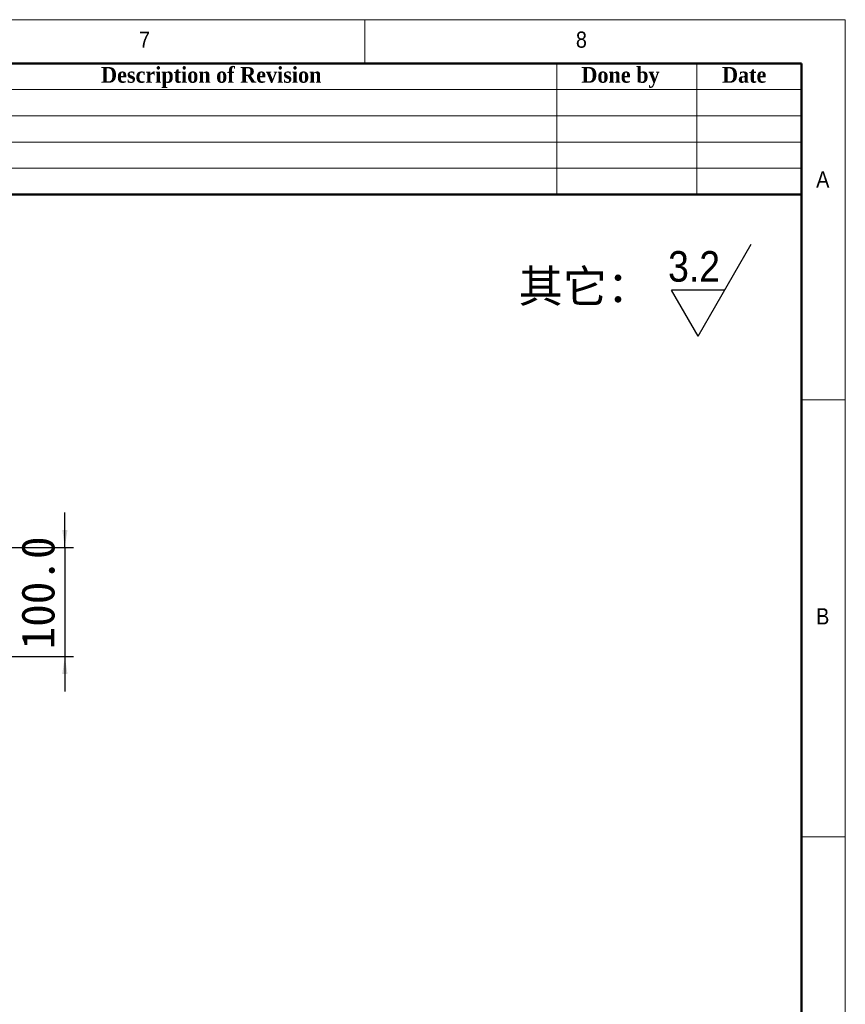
# Model space of a CAD drawing. Header units: millimetres. Extents: x 40 to 3320, y 40 to 2336.
# Tile 9 of 9: x 2564 to 3320, y 1435 to 2336. Entities that reach past the tile are written whole.
import ezdxf

# ---------------------------------------------------------------- set-up
doc = ezdxf.new("R2010")
doc.units = ezdxf.units.MM
doc.header["$LTSCALE"] = 8
doc.layers.add('DIMNS', color=7, linetype='Continuous')
doc.styles.add('SLDTEXTSTYLE0', font='arial.ttf', dxfattribs={"bigfont": 'bigfont'})
doc.styles.add('SLDTEXTSTYLE1', font='Gothic.ttf', dxfattribs={"width": 0.913})
doc.styles.add('SLDTEXTSTYLE2', font='timesbd.ttf', dxfattribs={"width": 0.933})
doc.styles.add('SLDTEXTSTYLE8', font='txt')
doc.dimstyles.new('SLDDIMSTYLE1', dxfattribs={"dimtxt": 30.4, "dimasz": 16, "dimexe": 0, "dimexo": 0.0625, "dimgap": 7.6, "dimtad": 2, "dimdec": 1, "dimrnd": 1e-09, "dimzin": 4, "dimdsep": 46, "dimtxsty": 'SLDTEXTSTYLE8', "dimsah": 1, "dimcen": 0.09, "dimadec": 0, "dimazin": 1, "dimtfac": 1, "dimtdec": 1, "dimtmove": 0, "dimatfit": 0, "dimfxl": 0, "dimfrac": 2, "dimtolj": 1, "dimtzin": 12, "dimarcsym": 0})

# ---------------------------------------------------------------- blocks, each defined once
blk = doc.blocks.new('SW_SFSYMBOL_0')
at = {"layer": 'DIMNS', "color": 0}
for p, q in [((27.45, -42), (75.95, 42)), ((27.45, -42), (3.21, 0)), ((51.7, 0), (3.21, 0))]:
    blk.add_line(p, q, dxfattribs=at)
at = {"layer": 'DIMNS', "color": 0, "insert": (0, 35.77), "char_height": 28, "attachment_point": 1, "style": 'SLDTEXTSTYLE1'}
blk.add_mtext('3.2', dxfattribs=at)
blk = doc.blocks.new('_D_24')
at = {"layer": 'DIMNS'}
for p, q in [((2605.4, 1852.89), (2605.4, 1884.89)), ((477.56, 1852.89), (2613.4, 1852.89)), ((2605.4, 1852.89), (2605.4, 1752.89)), ((477.56, 1752.89), (2613.4, 1752.89)), ((2605.4, 1752.89), (2605.4, 1720.89))]:
    blk.add_line(p, q, dxfattribs=at)
for points in [[(2605.4, 1852.89), (2607.8, 1868.89), (2603, 1868.89)], [(2605.4, 1752.89), (2603, 1736.89), (2607.8, 1736.89)]]:
    blk.add_solid(points, dxfattribs=at)
at = {"layer": 'DIMNS', "insert": (2565.51, 1759.5), "char_height": 30.4, "attachment_point": 1, "rotation": 90, "style": 'SLDTEXTSTYLE8'}
blk.add_mtext('100.0', dxfattribs=at)

msp = doc.modelspace()

# ---------------------------------------------------------------- linework, layer by layer
at = {"color": 7, "linetype": 'Continuous', "lineweight": 18}
for p, q in [((3320, 2336), (40, 2336)), ((2880, 2296), (2880, 2336)), ((3320, 40), (3320, 2336)), ((80, 2296), (3280, 2296)), ((3056, 2296), (3056, 2176)), ((3184, 2296), (3184, 2176)), ((3280, 2296), (3280, 2176)), ((3280, 2296), (3280, 80)), ((2320, 2272), (3280, 2272)), ((2320, 2248), (3280, 2248)), ((2320, 2224), (3280, 2224)), ((2320, 2200), (3280, 2200)), ((3320, 1988), (3280, 1988)), ((3280, 1588), (3320, 1588))]:
    msp.add_line(p, q, dxfattribs=at)
at = {"color": 7, "linetype": 'Continuous', "lineweight": 50}
for p, q in [((3280, 2296), (80, 2296)), ((3280, 2296), (3280, 80)), ((3280, 2176), (2320, 2176))]:
    msp.add_line(p, q, dxfattribs=at)

# ---------------------------------------------------------------- block references
at = {"layer": 'DIMNS'}
msp.add_blockref('SW_SFSYMBOL_0', (3157.76, 2088.37), dxfattribs=at)

# ---------------------------------------------------------------- texts
at = {"color": 7, "linetype": 'Continuous', "lineweight": 0}
for s, insert, char_height, attachment_point, style in [('7', (2673.33, 2325.17), 14.82, 1, 'SLDTEXTSTYLE1'), ('8', (3073.33, 2325.17), 14.82, 1, 'SLDTEXTSTYLE1'), ('Description of Revision', (2739.45, 2292.69), 14.4, 2, 'SLDTEXTSTYLE2'), ('Done by', (3114.15, 2292.69), 14.4, 2, 'SLDTEXTSTYLE2'), ('Date', (3227.42, 2292.69), 14.4, 2, 'SLDTEXTSTYLE2'), ('A', (3293.33, 2197.17), 14.82, 1, 'SLDTEXTSTYLE1'), ('B', (3293.33, 1797.17), 14.82, 1, 'SLDTEXTSTYLE1')]:
    msp.add_mtext(s, dxfattribs=dict(at, insert=insert, char_height=char_height, attachment_point=attachment_point, style=style))
at = {"layer": 'DIMNS', "insert": (3020.93, 2106.73), "char_height": 29.633, "attachment_point": 1, "style": 'SLDTEXTSTYLE0'}
msp.add_mtext('其它：', dxfattribs=at)

# ---------------------------------------------------------------- dimensions: what is measured, and where the dimension line sits
at = {"layer": 'DIMNS'}
dim = msp.add_linear_dim(base=(2605.4, 1752.89), p1=(467.4, 1852.89), p2=(467.4, 1752.89), angle=90, dimstyle='SLDDIMSTYLE1', dxfattribs=at)
dim.commit()
dim.dimension.update_dxf_attribs({"geometry": '_D_24', "text_midpoint": (2605.4, 1807.93), "dimtype": 160})

doc.saveas('drawing.dxf')
